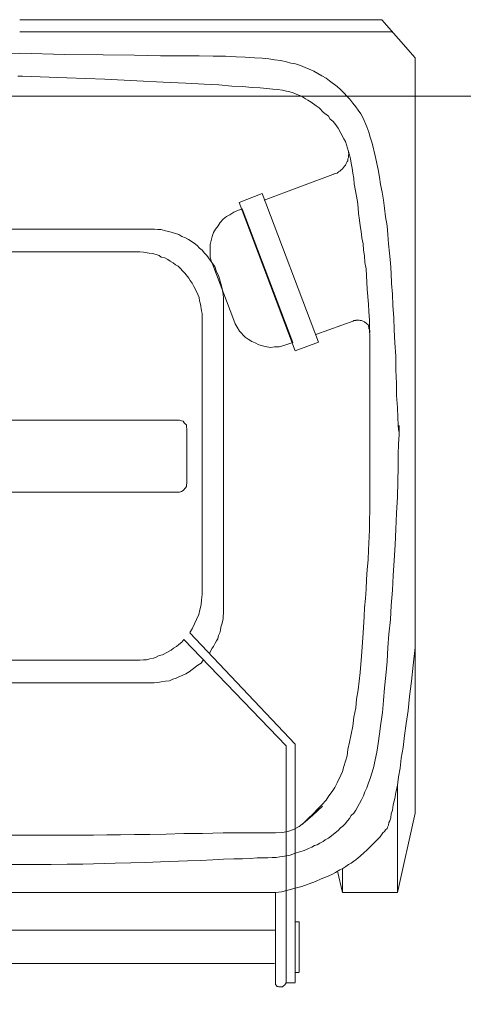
# Model space of a CAD drawing. Header units: inches. Extents: x 1156 to 71303, y -52654 to 51.
# Tile 104 of 151: x 63632 to 63659, y -44265 to -44206. Entities that reach past the tile are written whole.
import ezdxf

# ---------------------------------------------------------------- set-up
doc = ezdxf.new("R2010")
doc.units = ezdxf.units.IN
doc.header["$MEASUREMENT"] = 0
doc.layers.get('0').update_dxf_attribs({"lineweight": 0})
doc.layers.add('A--tabelka rysunku', color=7, linetype='Continuous', lineweight=0)
doc.layers.add('p--kosz śmietnik', color=252, linetype='Continuous', lineweight=0)

# ---------------------------------------------------------------- blocks, each defined once
blk = doc.blocks.new('kosz120L-rzut')
at = {"linetype": 'Continuous'}
for points in [[(-15.835, 57.538), (-15.903, 57.424)], [(-15.835, 57.538), (-15.858, 57.492)], [(-15.812, 57.561), (-15.835, 57.538)], [(-15.812, 57.561), (-15.835, 57.538)], [(-15.744, 57.606), (-15.812, 57.561)], [(-15.744, 57.606), (-15.812, 57.561)], [(-15.698, 57.652), (-15.744, 57.606)], [(-15.698, 57.652), (-15.744, 57.606)], [(-15.471, 57.652), (-15.698, 57.652)], [(-15.471, 57.652), (-15.698, 57.652)], [(-15.425, 57.629), (-15.471, 57.652)], [(-15.425, 57.629), (-15.471, 57.652)], [(-15.38, 57.629), (-15.425, 57.629)], [(-15.38, 57.629), (-15.425, 57.629)], [(-15.266, 57.515), (-15.38, 57.629)], [(-15.266, 57.515), (-15.38, 57.629)], [(-16.449, 57.424), (-15.903, 57.424)], [(-16.449, 43.182), (-16.449, 57.401)], [(-15.858, 57.492), (-15.903, 57.424)], [(-15.903, 43.296), (-15.903, 57.424)], [(-15.903, 57.356), (-15.903, 57.424)], [(-15.266, 57.447), (-15.266, 57.515)], [(-15.266, 57.447), (-15.266, 57.515)], [(-15.266, 52.032), (-15.266, 57.447)], [(-16.449, 56.81), (-16.677, 56.81)], [(-16.677, 53.784), (-16.677, 56.787)], [(-2.912, 56.264), (-15.221, 56.264)], [(1.092, 56.264), (-2.912, 56.264)], [(-2.958, 54.284), (-15.266, 54.284)], [(-2.958, 54.284), (-2.912, 54.284)], [(-2.912, 54.284), (1.092, 54.284)], [(-16.449, 53.784), (-16.677, 53.784)], [(-22.546, 52.032), (-23.616, 47.3)], [(-22.546, 52.032), (-19.27, 52.032)], [(-22.546, 45.639), (-22.546, 52.032)], [(-19.27, 50.644), (-19.27, 52.032)], [(-19.27, 52.032), (-18.975, 50.758)], [(-17.655, 51.372), (-16.836, 51.668)], [(-16.836, 51.668), (-16.449, 51.782)], [(-16.449, 51.782), (-16.017, 51.896)], [(-16.017, 51.896), (-15.63, 51.987)], [(-15.63, 51.987), (-15.266, 52.032)], [(-15.266, 52.032), (-2.298, 52.032)], [(-15.266, 52.009), (-15.266, 52.009)], [(5.165, 52.032), (-2.298, 52.032)], [(-18.633, 50.963), (-18.315, 51.099)], [(-18.315, 51.099), (-17.996, 51.213)], [(-17.996, 51.213), (-17.655, 51.372)], [(-19.634, 50.371), (-19.475, 50.485)], [(-19.475, 50.485), (-19.293, 50.599)], [(-19.293, 50.599), (-19.111, 50.69)], [(-19.111, 50.69), (-18.861, 50.849)], [(-18.861, 50.849), (-18.633, 50.963)], [(-20.317, 49.871), (-20.203, 49.962)], [(-20.203, 49.962), (-20.067, 50.075)], [(-20.067, 50.075), (-19.953, 50.166)], [(-19.953, 50.166), (-19.794, 50.28)], [(-19.794, 50.28), (-19.634, 50.371)], [(-15.949, 49.848), (-15.539, 49.916)], [(-15.539, 49.916), (-15.312, 49.939)], [(-15.312, 49.939), (-15.084, 49.939)], [(-15.084, 49.939), (-14.811, 49.962)], [(-14.811, 49.962), (-14.174, 49.962)], [(-14.174, 49.962), (-13.764, 50.007)], [(-13.764, 50.007), (-13.309, 50.03)], [(-13.309, 50.03), (-12.786, 50.03)], [(-12.786, 50.03), (-12.172, 50.053)], [(-12.172, 50.053), (-11.535, 50.075)], [(-11.535, 50.075), (-10.807, 50.121)], [(-10.807, 50.121), (-10.033, 50.144)], [(-10.033, 50.144), (-8.418, 50.212)], [(-8.418, 50.212), (-7.508, 50.235)], [(-7.508, 50.235), (-6.643, 50.257)], [(-6.643, 50.257), (-5.711, 50.28)], [(-5.711, 50.28), (-3.777, 50.348)], [(-3.777, 50.348), (-2.844, 50.348)], [(-2.844, 50.348), (-1.888, 50.371)], [(-1.888, 50.371), (-0.023, 50.371)], [(3.526, 50.371), (-0.023, 50.371)], [(-21.523, 48.71), (-20.704, 49.529)], [(-20.704, 49.529), (-20.567, 49.643)], [(-20.567, 49.643), (-20.317, 49.871)], [(-17.609, 49.234), (-17.45, 49.325)], [(-17.45, 49.325), (-17.245, 49.416)], [(-17.245, 49.416), (-17.086, 49.484)], [(-17.086, 49.484), (-16.927, 49.552)], [(-16.927, 49.552), (-16.517, 49.666)], [(-16.517, 49.666), (-16.153, 49.802)], [(-16.153, 49.802), (-15.949, 49.848)], [(-19.02, 48.346), (-18.428, 48.801)], [(-18.428, 48.801), (-18.246, 48.892)], [(-18.246, 48.892), (-18.11, 48.983)], [(-18.11, 48.983), (-17.928, 49.097)], [(-17.928, 49.097), (-17.769, 49.188)], [(-17.769, 49.188), (-17.609, 49.234)], [(-22.023, 48.028), (-21.955, 48.142)], [(-21.955, 48.142), (-21.932, 48.21)], [(-21.932, 48.21), (-21.841, 48.301)], [(-21.841, 48.301), (-21.773, 48.392)], [(-21.773, 48.392), (-21.682, 48.483)], [(-21.682, 48.483), (-21.523, 48.71)], [(-19.293, 48.073), (-19.157, 48.187)], [(-19.157, 48.187), (-19.02, 48.346)], [(-16.677, 48.096), (-16.358, 48.278)], [(-16.358, 48.278), (-16.017, 48.392)], [(-16.017, 48.392), (-15.698, 48.46)], [(-15.698, 48.46), (-15.266, 48.483)], [(-15.266, 48.483), (-14.697, 48.483)], [(-14.857, 48.483), (-12.149, 48.483)], [(-14.174, 48.483), (-14.174, 48.483)], [(-12.149, 48.483), (-10.921, 48.506)], [(-10.921, 48.506), (-9.806, 48.506)], [(-9.806, 48.506), (-8.759, 48.551)], [(-8.759, 48.551), (-7.781, 48.574)], [(-7.781, 48.574), (-6.871, 48.574)], [(-6.871, 48.574), (-6.029, 48.597)], [(-6.029, 48.597), (-5.21, 48.597)], [(-5.21, 48.597), (-4.414, 48.619)], [(-4.414, 48.619), (-0.023, 48.619)], [(7.258, 48.619), (-0.023, 48.619)], [(-22.182, 47.345), (-22.16, 47.573)], [(-22.16, 47.573), (-22.091, 47.755)], [(-22.091, 47.755), (-22.046, 47.869)], [(-22.046, 47.869), (-22.023, 48.028)], [(-19.794, 47.436), (-19.68, 47.618)], [(-19.68, 47.618), (-19.566, 47.755)], [(-19.566, 47.755), (-19.43, 47.937)], [(-19.43, 47.937), (-19.293, 48.073)], [(-17.518, 47.345), (-17.2, 47.641)], [(-17.496, 47.414), (-17.041, 47.823)], [(-17.2, 47.641), (-16.881, 47.96)], [(-17.041, 47.823), (-16.677, 48.096)], [(-23.616, 37.471), (-23.616, 47.3)], [(-22.296, 46.799), (-22.251, 47.118)], [(-22.251, 47.118), (-22.182, 47.345)], [(-20.408, 46.504), (-20.067, 47.118)], [(-20.067, 47.118), (-19.953, 47.3)], [(-19.953, 47.3), (-19.794, 47.436)], [(-18.087, 46.89), (-17.496, 47.414)], [(-18.042, 46.799), (-17.791, 47.05)], [(-17.791, 47.05), (-17.518, 47.345)], [(-22.455, 46.071), (-22.387, 46.435)], [(-22.387, 46.435), (-22.296, 46.799)], [(-20.522, 46.276), (-20.408, 46.504)], [(-18.451, 46.276), (-18.292, 46.526)], [(-18.292, 46.526), (-18.042, 46.799)], [(-22.546, 45.639), (-22.455, 46.071)], [(-20.817, 45.502), (-20.726, 45.798)], [(-20.726, 45.798), (-20.613, 46.026)], [(-20.613, 46.026), (-20.522, 46.276)], [(-18.815, 45.775), (-18.656, 46.003)], [(-18.656, 46.003), (-18.451, 46.276)], [(-22.615, 45.138), (-22.546, 45.639)], [(-21.045, 44.865), (-20.931, 45.229)], [(-20.931, 45.229), (-20.817, 45.502)], [(-19.179, 45.047), (-18.952, 45.502)], [(-18.952, 45.502), (-18.815, 45.775)], [(-22.774, 44.024), (-22.706, 44.615)], [(-22.706, 44.615), (-22.615, 45.138)], [(-21.136, 44.524), (-21.045, 44.865)], [(-19.361, 44.524), (-19.27, 44.82)], [(-19.27, 44.82), (-19.179, 45.047)], [(-22.888, 43.387), (-22.774, 44.024)], [(-21.318, 43.66), (-21.227, 44.115)], [(-21.227, 44.115), (-21.136, 44.524)], [(-19.543, 43.887), (-19.361, 44.524)], [(-21.409, 43.159), (-21.318, 43.66)], [(-19.68, 43.068), (-19.589, 43.5)], [(-19.589, 43.5), (-19.543, 43.887)], [(-22.979, 42.681), (-22.888, 43.387)], [(-21.477, 42.568), (-21.409, 43.159)], [(-19.794, 42.59), (-19.68, 43.068)], [(-10.17, 36.561), (-16.449, 43.182)], [(-9.806, 36.948), (-15.903, 43.296)], [(-23.07, 41.953), (-22.979, 42.681)], [(-21.568, 41.953), (-21.477, 42.568)], [(-19.885, 42.113), (-19.794, 42.59)], [(-23.183, 41.18), (-23.07, 41.953)], [(-21.659, 41.293), (-21.568, 41.953)], [(-19.953, 41.589), (-19.885, 42.113)], [(-23.275, 40.338), (-23.183, 41.18)], [(-21.727, 40.588), (-21.659, 41.293)], [(-20.067, 41.02), (-19.953, 41.589)], [(-21.773, 39.837), (-21.727, 40.588)], [(-20.112, 40.497), (-20.067, 41.02)], [(-23.388, 39.428), (-23.275, 40.338)], [(-20.271, 39.428), (-20.203, 39.951)], [(-20.203, 39.951), (-20.112, 40.497)], [(-23.479, 38.472), (-23.388, 39.428)], [(-21.864, 39.087), (-21.773, 39.837)], [(-20.317, 38.927), (-20.271, 39.428)], [(-8.941, 39.405), (-9.146, 39.314)], [(-8.941, 39.405), (-9.146, 39.314)], [(-8.714, 39.428), (-8.941, 39.405)], [(-8.714, 39.428), (-8.941, 39.405)], [(-8.463, 39.473), (-8.714, 39.428)], [(-8.463, 39.473), (-8.714, 39.428)], [(-8.259, 39.519), (-8.463, 39.473)], [(-8.259, 39.519), (-8.463, 39.473)], [(-8.031, 39.542), (-8.259, 39.519)], [(-8.031, 39.542), (-8.259, 39.519)], [(-7.826, 39.542), (-8.031, 39.542)], [(-7.826, 39.542), (-8.031, 39.542)], [(-7.826, 39.542), (10.579, 39.542)], [(-21.932, 38.268), (-21.864, 39.087)], [(-20.362, 38.427), (-20.317, 38.927)], [(-10.306, 38.745), (-10.648, 38.472)], [(-10.306, 38.745), (-10.648, 38.472)], [(-10.124, 38.882), (-10.306, 38.745)], [(-10.124, 38.882), (-10.306, 38.745)], [(-9.92, 38.996), (-10.124, 38.882)], [(-9.92, 38.996), (-10.124, 38.882)], [(-9.715, 39.087), (-9.92, 38.996)], [(-9.715, 39.087), (-9.92, 38.996)], [(-9.556, 39.155), (-9.715, 39.087)], [(-9.556, 39.155), (-9.715, 39.087)], [(-9.351, 39.246), (-9.556, 39.155)], [(-9.351, 39.246), (-9.556, 39.155)], [(-9.146, 39.314), (-9.351, 39.246)], [(-9.146, 39.314), (-9.351, 39.246)], [(-23.616, 37.426), (-23.479, 38.472)], [(-21.978, 37.426), (-21.932, 38.268)], [(-20.408, 37.972), (-20.362, 38.427)], [(-10.83, 38.359), (-10.966, 38.177)], [(-10.83, 38.359), (-10.966, 38.177)], [(-10.648, 38.472), (-10.83, 38.359)], [(-10.648, 38.472), (-10.83, 38.359)], [(-7.576, 38.154), (-7.781, 38.108)], [(-7.576, 38.154), (-7.781, 38.108)], [(-7.394, 38.154), (-7.576, 38.154)], [(-7.394, 38.154), (-7.576, 38.154)], [(-7.189, 38.177), (-7.394, 38.154)], [(-7.189, 38.177), (-7.394, 38.154)], [(-6.985, 38.177), (-7.189, 38.177)], [(-6.985, 38.177), (-7.189, 38.177)], [(-6.985, 38.177), (9.578, 38.177)], [(-20.499, 36.561), (-20.408, 37.972)], [(-11.33, 37.767), (-11.489, 37.471)], [(-11.33, 37.767), (-11.489, 37.471)], [(-9.055, 37.585), (-9.191, 37.471)], [(-9.055, 37.585), (-9.191, 37.471)], [(-8.532, 37.858), (-9.055, 37.585)], [(-8.532, 37.858), (-9.055, 37.585)], [(-8.327, 37.904), (-8.532, 37.858)], [(-8.327, 37.904), (-8.532, 37.858)], [(-8.145, 37.995), (-8.327, 37.904)], [(-8.145, 37.995), (-8.327, 37.904)], [(-7.986, 38.063), (-8.145, 37.995)], [(-7.986, 38.063), (-8.145, 37.995)], [(-7.781, 38.108), (-7.986, 38.063)], [(-7.781, 38.108), (-7.986, 38.063)], [(-23.616, 2.275), (-23.616, 37.426)], [(-22.046, 36.629), (-21.978, 37.426)], [(-11.762, 37.039), (-11.831, 36.902)], [(-11.762, 37.039), (-11.831, 36.902)], [(-11.671, 37.176), (-11.762, 37.039)], [(-11.671, 37.176), (-11.762, 37.039)], [(-11.58, 37.358), (-11.671, 37.176)], [(-11.58, 37.358), (-11.671, 37.176)], [(-11.489, 37.471), (-11.58, 37.358)], [(-11.489, 37.471), (-11.58, 37.358)], [(-9.692, 37.107), (-9.806, 36.948)], [(-9.692, 37.107), (-9.806, 36.948)], [(-9.51, 37.244), (-9.692, 37.107)], [(-9.51, 37.244), (-9.692, 37.107)], [(-9.374, 37.358), (-9.51, 37.244)], [(-9.374, 37.358), (-9.51, 37.244)], [(-9.191, 37.471), (-9.374, 37.358)], [(-9.191, 37.471), (-9.374, 37.358)], [(-22.137, 35.765), (-22.046, 36.629)], [(-20.567, 35.583), (-20.499, 36.561)], [(-11.99, 36.402), (-12.013, 36.22)], [(-11.99, 36.402), (-12.013, 36.22)], [(-11.944, 36.561), (-11.99, 36.402)], [(-11.944, 36.561), (-11.99, 36.402)], [(-11.876, 36.72), (-11.944, 36.561)], [(-11.876, 36.72), (-11.944, 36.561)], [(-11.831, 36.902), (-11.876, 36.72)], [(-11.831, 36.902), (-11.876, 36.72)], [(-10.17, 36.538), (-10.306, 36.311)], [(-10.17, 36.538), (-10.306, 36.311)], [(-12.104, 35.901), (-12.149, 35.697)], [(-12.104, 35.901), (-12.149, 35.697)], [(-12.081, 36.038), (-12.104, 35.901)], [(-12.081, 36.038), (-12.104, 35.901)], [(-12.013, 36.22), (-12.081, 36.038)], [(-12.013, 36.22), (-12.081, 36.038)], [(-10.443, 36.015), (-10.557, 35.765)], [(-10.443, 36.015), (-10.557, 35.765)], [(-10.306, 36.311), (-10.443, 36.015)], [(-10.306, 36.311), (-10.443, 36.015)], [(-22.182, 34.923), (-22.137, 35.765)], [(-20.59, 35.06), (-20.567, 35.583)], [(-12.149, 35.56), (-12.172, 35.378)], [(-12.149, 35.56), (-12.172, 35.378)], [(-12.172, 35.378), (-12.172, 35.196)], [(-12.172, 35.378), (-12.172, 35.196)], [(-12.149, 35.697), (-12.149, 35.56)], [(-12.149, 35.697), (-12.149, 35.56)], [(-10.693, 35.469), (-10.761, 35.173)], [(-10.693, 35.469), (-10.761, 35.173)], [(-10.557, 35.765), (-10.693, 35.469)], [(-10.557, 35.765), (-10.693, 35.469)], [(-22.251, 34.013), (-22.182, 34.923)], [(-20.635, 34.514), (-20.59, 35.06)], [(-12.172, 16.836), (-12.172, 35.196)], [(-10.83, 34.878), (-10.852, 34.582)], [(-10.83, 34.878), (-10.852, 34.582)], [(-10.761, 35.173), (-10.83, 34.878)], [(-10.761, 35.173), (-10.83, 34.878)], [(-20.681, 33.945), (-20.635, 34.514)], [(-10.852, 34.582), (-10.898, 34.263)], [(-10.852, 34.582), (-10.898, 34.263)], [(-10.898, 17.723), (-10.898, 34.263)], [(-10.898, 34.263), (-10.898, 34.263)], [(-10.898, 34.263), (-10.898, 34.263)], [(-22.296, 33.126), (-22.251, 34.013)], [(-20.704, 33.376), (-20.681, 33.945)], [(-22.364, 32.238), (-22.296, 33.126)], [(-20.749, 32.785), (-20.704, 33.376)], [(-20.795, 32.193), (-20.749, 32.785)], [(-22.41, 31.306), (-22.364, 32.238)], [(-20.817, 31.601), (-20.795, 32.193)], [(-22.455, 30.373), (-22.41, 31.306)], [(-20.886, 30.418), (-20.817, 31.601)], [(-22.501, 29.417), (-22.455, 30.373)], [(-20.886, 29.85), (-20.886, 30.418)], [(-22.546, 28.439), (-22.501, 29.417)], [(-20.908, 29.258), (-20.886, 29.85)], [(-20.908, 18.952), (-20.908, 29.258)], [(-22.569, 27.552), (-22.546, 28.439)], [(-9.988, 27.643), (-9.965, 27.711)], [(-9.988, 24.389), (-9.988, 27.643)], [(-9.965, 27.825), (-9.897, 27.916)], [(-9.965, 27.711), (-9.965, 27.825)], [(-9.897, 27.916), (-9.76, 28.075)], [(-9.76, 28.075), (-9.669, 28.121)], [(-9.669, 28.121), (-9.556, 28.166)], [(-9.556, 28.166), (-9.442, 28.166)], [(-9.442, 28.166), (12.172, 28.166)], [(-22.592, 26.664), (-22.569, 27.552)], [(-22.592, 25.914), (-22.592, 26.664)], [(-22.615, 25.277), (-22.592, 25.914)], [(-22.66, 24.753), (-22.615, 25.277)], [(-22.66, 24.185), (-22.66, 24.753)], [(-22.615, 24.458), (-22.66, 24.594)], [(-22.66, 24.594), (-22.66, 24.185)], [(-22.592, 24.162), (-22.615, 24.458)], [(-22.569, 23.707), (-22.592, 24.162)], [(-9.965, 24.276), (-9.988, 24.389)], [(-9.965, 24.162), (-9.965, 24.276)], [(-9.897, 24.116), (-9.965, 24.162)], [(-9.829, 24.025), (-9.897, 24.116)], [(-22.546, 23.115), (-22.569, 23.707)], [(-9.76, 23.934), (-9.829, 24.025)], [(-9.669, 23.912), (-9.76, 23.934)], [(-9.556, 23.866), (-9.669, 23.912)], [(12.172, 23.866), (-9.556, 23.866)], [(-22.501, 22.41), (-22.546, 23.115)], [(-22.501, 21.682), (-22.501, 22.41)], [(-22.455, 20.886), (-22.501, 21.682)], [(-22.455, 20.067), (-22.455, 20.886)], [(-22.387, 19.27), (-22.455, 20.067)], [(-16.449, 19.748), (-17.837, 19.225)], [(-13.105, 10.898), (-16.449, 19.748)], [(-15.949, 19.361), (-15.721, 19.452)], [(-15.721, 19.452), (-15.494, 19.498)], [(-15.494, 19.498), (-15.221, 19.498)], [(-15.221, 19.498), (-14.993, 19.543)], [(-14.993, 19.543), (-14.766, 19.498)], [(-14.766, 19.498), (-14.493, 19.452)], [(-14.493, 19.452), (-14.288, 19.384)], [(-14.288, 19.384), (-14.06, 19.27)], [(-22.364, 18.497), (-22.387, 19.27)], [(-20.886, 18.428), (-20.908, 18.952)], [(-17.837, 19.225), (-14.47, 10.352)], [(-16.313, 19.248), (-15.949, 19.361)], [(-13.287, 11.285), (-16.313, 19.248)], [(-15.949, 19.361), (-15.949, 19.361)], [(-14.06, 19.27), (-13.855, 19.179)], [(-13.855, 19.179), (-13.651, 19.043)], [(-13.651, 19.043), (-13.469, 18.929)], [(-13.469, 18.929), (-13.127, 18.565)], [(-22.342, 17.769), (-22.364, 18.497)], [(-20.908, 18.656), (-20.908, 18.542)], [(-20.908, 18.656), (-20.908, 18.542)], [(-20.908, 18.542), (-20.886, 18.451)], [(-20.908, 18.542), (-20.886, 18.451)], [(-20.886, 18.451), (-20.84, 18.406)], [(-20.886, 18.451), (-20.84, 18.406)], [(-20.886, 17.905), (-20.886, 18.428)], [(-20.84, 18.406), (-20.84, 18.337)], [(-20.84, 18.406), (-20.84, 18.337)], [(-20.84, 18.337), (-20.795, 18.201)], [(-20.84, 18.337), (-20.795, 18.201)], [(-20.795, 18.201), (-20.704, 18.11)], [(-20.795, 18.201), (-20.704, 18.11)], [(-17.678, 18.77), (-19.998, 17.928)], [(-13.127, 18.565), (-12.991, 18.337)], [(-12.991, 18.337), (-12.877, 18.133)], [(-22.273, 17.041), (-22.342, 17.769)], [(-20.84, 17.405), (-20.886, 17.905)], [(-20.704, 18.11), (-20.59, 18.019)], [(-20.704, 18.11), (-20.59, 18.019)], [(-20.59, 18.019), (-20.408, 17.928)], [(-20.59, 18.019), (-20.408, 17.928)], [(-20.408, 17.928), (-20.317, 17.928)], [(-20.408, 17.928), (-20.317, 17.928)], [(-20.317, 17.928), (-20.271, 17.905)], [(-20.317, 17.928), (-20.271, 17.905)], [(-20.271, 17.905), (-20.089, 17.905)], [(-20.271, 17.905), (-20.089, 17.905)], [(-20.089, 17.905), (-20.067, 17.928)], [(-20.089, 17.905), (-20.067, 17.928)], [(-20.067, 17.928), (-19.953, 17.928)], [(-20.067, 17.928), (-19.953, 17.928)], [(-19.953, 17.928), (-19.907, 17.973)], [(-19.953, 17.928), (-19.907, 17.973)], [(-12.877, 18.133), (-12.786, 17.905)], [(-12.786, 17.905), (-12.786, 17.905)], [(-12.786, 17.905), (-11.535, 14.606)], [(-10.898, 17.723), (-10.898, 17.518)], [(-10.898, 17.723), (-10.898, 17.518)], [(-22.251, 16.358), (-22.273, 17.041)], [(-20.817, 16.95), (-20.84, 17.405)], [(-10.898, 17.518), (-10.852, 17.359)], [(-10.898, 17.518), (-10.852, 17.359)], [(-10.852, 17.359), (-10.807, 16.95)], [(-10.852, 17.359), (-10.807, 16.95)], [(-20.749, 16.062), (-20.817, 16.95)], [(-12.172, 16.836), (-12.172, 16.586)], [(-12.172, 16.836), (-12.172, 16.586)], [(-12.172, 16.586), (-12.149, 16.381)], [(-12.172, 16.586), (-12.149, 16.381)], [(-10.807, 16.95), (-10.739, 16.768)], [(-10.807, 16.95), (-10.739, 16.768)], [(-10.739, 16.768), (-10.716, 16.563)], [(-10.739, 16.768), (-10.716, 16.563)], [(-10.716, 16.563), (-10.648, 16.381)], [(-10.716, 16.563), (-10.648, 16.381)], [(-22.205, 15.721), (-22.251, 16.358)], [(-20.681, 14.857), (-20.749, 16.062)], [(-12.149, 16.381), (-12.104, 16.153)], [(-12.149, 16.381), (-12.104, 16.153)], [(-12.104, 16.153), (-12.081, 15.949)], [(-12.104, 16.153), (-12.081, 15.949)], [(-12.081, 15.949), (-12.013, 15.721)], [(-12.081, 15.949), (-12.013, 15.721)], [(-10.648, 16.381), (-10.488, 16.04)], [(-10.648, 16.381), (-10.488, 16.04)], [(-10.488, 16.04), (-10.397, 15.903)], [(-10.488, 16.04), (-10.397, 15.903)], [(-10.397, 15.903), (-10.306, 15.698)], [(-10.397, 15.903), (-10.306, 15.698)], [(-22.182, 15.107), (-22.205, 15.721)], [(-12.013, 15.721), (-11.899, 15.312)], [(-12.013, 15.721), (-11.899, 15.312)], [(-11.899, 15.312), (-11.74, 14.97)], [(-11.899, 15.312), (-11.74, 14.97)], [(-10.306, 15.698), (-10.193, 15.539)], [(-10.306, 15.698), (-10.193, 15.539)], [(-10.193, 15.539), (-10.102, 15.403)], [(-10.193, 15.539), (-10.102, 15.403)], [(-10.102, 15.403), (-9.874, 15.107)], [(-10.102, 15.403), (-9.874, 15.107)], [(-22.137, 14.493), (-22.182, 15.107)], [(-20.613, 14.47), (-20.681, 14.857)], [(-11.74, 14.97), (-11.649, 14.72)], [(-11.74, 14.97), (-11.649, 14.72)], [(-11.649, 14.72), (-11.535, 14.561)], [(-11.649, 14.72), (-11.535, 14.561)], [(-9.874, 15.107), (-9.465, 14.697)], [(-9.874, 15.107), (-9.465, 14.697)], [(-9.465, 14.697), (-9.305, 14.606)], [(-9.465, 14.697), (-9.305, 14.606)], [(-22.069, 13.924), (-22.137, 14.493)], [(-20.59, 14.083), (-20.613, 14.47)], [(-11.535, 14.606), (-11.535, 14.606)], [(-11.535, 14.606), (-11.444, 14.379)], [(-11.535, 14.561), (-11.421, 14.402)], [(-11.535, 14.561), (-11.421, 14.402)], [(-11.444, 14.379), (-11.376, 14.129)], [(-11.421, 14.402), (-11.285, 14.197)], [(-11.421, 14.402), (-11.285, 14.197)], [(-11.376, 14.129), (-11.376, 13.4)], [(-11.285, 14.197), (-11.171, 14.06)], [(-11.285, 14.197), (-11.171, 14.06)], [(-9.305, 14.606), (-9.169, 14.493)], [(-9.305, 14.606), (-9.169, 14.493)], [(-9.169, 14.493), (-8.987, 14.402)], [(-9.169, 14.493), (-8.987, 14.402)], [(-8.987, 14.402), (-8.85, 14.288)], [(-8.987, 14.402), (-8.85, 14.288)], [(-8.85, 14.288), (-8.668, 14.197)], [(-8.85, 14.288), (-8.668, 14.197)], [(-8.668, 14.197), (-8.463, 14.151)], [(-8.668, 14.197), (-8.463, 14.151)], [(-8.463, 14.151), (-8.327, 14.06)], [(-8.463, 14.151), (-8.327, 14.06)], [(-22.023, 13.355), (-22.069, 13.924)], [(-20.522, 13.742), (-20.59, 14.083)], [(-20.499, 13.355), (-20.522, 13.742)], [(-11.171, 14.06), (-11.034, 13.924)], [(-11.171, 14.06), (-11.034, 13.924)], [(-11.034, 13.924), (-10.898, 13.742)], [(-11.034, 13.924), (-10.898, 13.742)], [(-10.898, 13.742), (-10.739, 13.628)], [(-10.898, 13.742), (-10.739, 13.628)], [(-10.739, 13.628), (-10.602, 13.469)], [(-10.739, 13.628), (-10.602, 13.469)], [(-8.327, 14.06), (-8.145, 13.992)], [(-8.327, 14.06), (-8.145, 13.992)], [(-8.145, 13.992), (-7.94, 13.947)], [(-8.145, 13.992), (-7.94, 13.947)], [(-7.94, 13.947), (-7.735, 13.924)], [(-7.94, 13.947), (-7.735, 13.924)], [(-7.735, 13.924), (-7.394, 13.855)], [(-7.735, 13.924), (-7.394, 13.855)], [(-7.394, 13.855), (-7.189, 13.833)], [(-7.394, 13.855), (-7.189, 13.833)], [(-7.189, 13.833), (-6.985, 13.833)], [(-7.189, 13.833), (-6.985, 13.833)], [(9.578, 13.833), (-6.985, 13.833)], [(-21.978, 12.809), (-22.023, 13.355)], [(-20.431, 13.014), (-20.499, 13.355)], [(-20.385, 12.627), (-20.431, 13.014)], [(-11.489, 12.923), (-11.58, 12.695)], [(-11.376, 13.4), (-11.489, 12.923)], [(-10.602, 13.469), (-10.42, 13.332)], [(-10.602, 13.469), (-10.42, 13.332)], [(-10.42, 13.332), (-10.079, 13.105)], [(-10.42, 13.332), (-10.079, 13.105)], [(-10.079, 13.105), (-9.897, 13.014)], [(-10.079, 13.105), (-9.897, 13.014)], [(-9.897, 13.014), (-9.692, 12.923)], [(-9.897, 13.014), (-9.692, 12.923)], [(-9.692, 12.923), (-9.51, 12.809)], [(-9.692, 12.923), (-9.51, 12.809)], [(-21.932, 12.286), (-21.978, 12.809)], [(-20.317, 12.286), (-20.385, 12.627)], [(-11.694, 12.49), (-11.853, 12.286)], [(-11.58, 12.695), (-11.694, 12.49)], [(-9.51, 12.809), (-9.1, 12.695)], [(-9.51, 12.809), (-9.1, 12.695)], [(-9.1, 12.695), (-8.918, 12.627)], [(-9.1, 12.695), (-8.918, 12.627)], [(-8.918, 12.627), (-8.714, 12.581)], [(-8.918, 12.627), (-8.714, 12.581)], [(-8.714, 12.581), (-8.463, 12.513)], [(-8.714, 12.581), (-8.463, 12.513)], [(-8.463, 12.513), (-8.259, 12.513)], [(-8.463, 12.513), (-8.259, 12.513)], [(-8.259, 12.513), (-8.054, 12.49)], [(-8.259, 12.513), (-8.054, 12.49)], [(-8.054, 12.49), (-7.826, 12.49)], [(-8.054, 12.49), (-7.826, 12.49)], [(10.579, 12.49), (-7.826, 12.49)], [(-21.841, 11.762), (-21.932, 12.286)], [(-21.773, 11.239), (-21.841, 11.762)], [(-20.294, 11.944), (-20.317, 12.286)], [(-20.226, 11.558), (-20.294, 11.944)], [(-12.354, 11.74), (-12.559, 11.626)], [(-12.149, 11.899), (-12.354, 11.74)], [(-11.967, 12.081), (-12.149, 11.899)], [(-11.853, 12.286), (-11.967, 12.081)], [(-21.727, 10.761), (-21.773, 11.239)], [(-20.203, 11.216), (-20.226, 11.558)], [(-20.158, 10.83), (-20.203, 11.216)], [(-13.014, 11.376), (-13.287, 11.285)], [(-12.786, 11.467), (-13.014, 11.376)], [(-13.014, 11.376), (-13.014, 11.376)], [(-12.559, 11.626), (-12.786, 11.467)], [(-21.636, 10.284), (-21.727, 10.761)], [(-19.976, 9.783), (-20.158, 10.83)], [(-14.606, 10.761), (-18.861, 9.169)], [(-14.47, 10.352), (-13.105, 10.898)], [(-21.545, 9.829), (-21.636, 10.284)], [(-21.477, 9.396), (-21.545, 9.829)], [(-21.409, 8.941), (-21.477, 9.396)], [(-19.953, 9.465), (-19.976, 9.783)], [(-19.885, 9.146), (-19.953, 9.465)], [(-21.227, 8.122), (-21.409, 8.941)], [(-19.839, 8.85), (-19.885, 9.146)], [(-19.794, 8.554), (-19.839, 8.85)], [(-19.27, 8.896), (-19.384, 8.736)], [(-19.27, 8.896), (-19.384, 8.736)], [(-19.179, 8.964), (-19.27, 8.896)], [(-19.179, 8.964), (-19.27, 8.896)], [(-19.111, 9.032), (-19.179, 8.964)], [(-19.111, 9.032), (-19.179, 8.964)], [(-19.043, 9.078), (-19.111, 9.032)], [(-19.043, 9.078), (-19.111, 9.032)], [(-18.952, 9.146), (-19.043, 9.078)], [(-18.952, 9.146), (-19.043, 9.078)], [(-18.861, 9.169), (-18.952, 9.146)], [(-18.861, 9.169), (-18.952, 9.146)], [(-18.747, 9.191), (-18.861, 9.169)], [(-18.747, 9.191), (-18.861, 9.169)], [(-19.748, 8.304), (-19.794, 8.554)], [(-19.68, 8.054), (-19.748, 8.304)], [(-19.589, 8.304), (-19.634, 8.213)], [(-19.589, 8.304), (-19.634, 8.213)], [(-19.543, 8.463), (-19.589, 8.418)], [(-19.543, 8.463), (-19.589, 8.418)], [(-19.589, 8.418), (-19.589, 8.304)], [(-19.589, 8.418), (-19.589, 8.304)], [(-19.498, 8.577), (-19.543, 8.463)], [(-19.498, 8.577), (-19.543, 8.463)], [(-19.452, 8.668), (-19.498, 8.577)], [(-19.452, 8.668), (-19.498, 8.577)], [(-19.384, 8.736), (-19.452, 8.668)], [(-19.384, 8.736), (-19.452, 8.668)], [(-21.045, 7.371), (-21.227, 8.122)], [(-19.452, 7.258), (-19.68, 8.054)], [(-19.634, 8.099), (-19.657, 7.986)], [(-19.634, 8.099), (-19.657, 7.986)], [(-19.657, 7.986), (-19.657, 7.94)], [(-19.657, 7.986), (-19.657, 7.94)], [(-19.657, 7.94), (-19.634, 7.917)], [(-19.657, 7.94), (-19.634, 7.917)], [(-19.634, 8.213), (-19.634, 8.099)], [(-19.634, 8.213), (-19.634, 8.099)], [(-19.634, 7.917), (-19.634, 7.849)], [(-19.634, 7.917), (-19.634, 7.849)], [(-20.931, 7.007), (-21.045, 7.371)], [(-19.361, 7.098), (-19.452, 7.258)], [(-19.179, 6.757), (-19.361, 7.098)], [(-20.84, 6.712), (-20.931, 7.007)], [(-20.726, 6.393), (-20.84, 6.712)], [(-19.02, 6.461), (-19.179, 6.757)], [(-18.906, 6.325), (-19.02, 6.461)], [(-20.499, 5.87), (-20.726, 6.393)], [(-20.362, 5.62), (-20.499, 5.87)], [(-18.815, 6.188), (-18.906, 6.325)], [(-18.702, 6.052), (-18.815, 6.188)], [(-18.542, 5.938), (-18.702, 6.052)], [(-18.428, 5.756), (-18.542, 5.938)], [(-20.203, 5.392), (-20.362, 5.62)], [(-20.067, 5.187), (-20.203, 5.392)], [(-18.133, 5.529), (-18.428, 5.756)], [(-17.882, 5.256), (-18.133, 5.529)], [(-19.885, 4.983), (-20.067, 5.187)], [(-19.703, 4.732), (-19.885, 4.983)], [(-19.543, 4.573), (-19.703, 4.732)], [(-17.7, 5.142), (-17.882, 5.256)], [(-17.405, 4.914), (-17.7, 5.142)], [(-17.2, 4.801), (-17.405, 4.914)], [(-17.063, 4.71), (-17.2, 4.801)], [(-16.881, 4.596), (-17.063, 4.71)], [(-19.361, 4.368), (-19.543, 4.573)], [(-19.157, 4.163), (-19.361, 4.368)], [(-18.952, 3.981), (-19.157, 4.163)], [(-16.722, 4.527), (-16.881, 4.596)], [(-16.54, 4.459), (-16.722, 4.527)], [(-16.335, 4.368), (-16.54, 4.459)], [(-16.131, 4.3), (-16.335, 4.368)], [(-15.926, 4.254), (-16.131, 4.3)], [(-15.698, 4.209), (-15.926, 4.254)], [(-15.403, 4.163), (-15.698, 4.209)], [(-15.107, 4.141), (-15.403, 4.163)], [(-14.766, 4.095), (-15.107, 4.141)], [(-18.497, 3.64), (-18.952, 3.981)], [(-18.292, 3.481), (-18.497, 3.64)], [(-14.356, 4.072), (-14.766, 4.095)], [(-13.878, 4.05), (-14.356, 4.072)], [(-13.309, 3.981), (-13.878, 4.05)], [(-12.672, 3.959), (-13.309, 3.981)], [(-11.899, 3.89), (-12.672, 3.959)], [(-11.012, 3.845), (-11.899, 3.89)], [(-9.92, 3.777), (-11.012, 3.845)], [(-8.577, 3.731), (-9.92, 3.777)], [(-7.007, 3.64), (-8.577, 3.731)], [(-5.096, 3.549), (-7.007, 3.64)], [(-2.821, 3.458), (-5.096, 3.549)], [(-18.042, 3.344), (-18.292, 3.481)], [(-17.791, 3.208), (-18.042, 3.344)], [(-17.564, 3.071), (-17.791, 3.208)], [(-16.768, 2.73), (-17.564, 3.071)], [(-0.182, 3.367), (-2.821, 3.458)], [(-0.182, 3.367), (0.091, 3.367)], [(-16.472, 2.639), (-16.768, 2.73)], [(-16.199, 2.594), (-16.472, 2.639)], [(-15.926, 2.503), (-16.199, 2.594)], [(-15.585, 2.434), (-15.926, 2.503)], [(-15.221, 2.389), (-15.585, 2.434)], [(-14.879, 2.343), (-15.221, 2.389)], [(-21.614, 0), (-23.616, 2.275)], [(-14.47, 2.298), (-14.879, 2.343)], [(-14.015, 2.275), (-14.47, 2.298)], [(-13.469, 2.23), (-14.015, 2.275)], [(-12.923, 2.207), (-13.469, 2.23)], [(-12.286, 2.184), (-12.923, 2.207)], [(-11.558, 2.184), (-12.286, 2.184)], [(-10.716, 2.161), (-11.558, 2.184)], [(-9.692, 2.161), (-10.716, 2.161)], [(-8.418, 2.161), (-9.692, 2.161)], [(-6.871, 2.116), (-8.418, 2.161)], [(-4.983, 2.093), (-6.871, 2.116)], [(-2.707, 2.07), (-4.983, 2.093)], [(-0.023, 2.002), (-2.707, 2.07)], [(-0.023, 2.002), (3.617, 2.07)], [(-0.023, 0.728), (-22.251, 0.728)], [(-0.023, 0), (-21.614, 0)]]:
    blk.add_lwpolyline(points, dxfattribs=at)

msp = doc.modelspace()

# ---------------------------------------------------------------- linework, layer by layer
at = {"layer": 'A--tabelka rysunku', "linetype": 'Continuous'}
msp.add_lwpolyline([(63593.185, -44310.585), (63793.185, -44310.585), (63793.185, -44210.585), (63593.185, -44210.585)], close=True, dxfattribs=at)

# ---------------------------------------------------------------- block references
at = {"layer": 'p--kosz śmietnik', "rotation": 180}
msp.add_blockref('kosz120L-rzut', (63632.287, -44206.024), dxfattribs=at)

doc.saveas('drawing.dxf')
